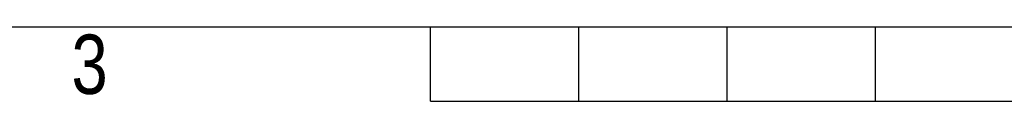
# Model space of a CAD drawing. Header units: millimetres. Extents: x 0 to 420, y 0 to 297.
# Tile 5 of 64: x 130 to 198, y 0 to 5. Entities that reach past the tile are written whole.
import ezdxf

# ---------------------------------------------------------------- set-up
doc = ezdxf.new("R2010")
doc.units = ezdxf.units.MM
doc.layers.add('CARTIGLIO', color=140, linetype='Continuous')
doc.styles.add('SLDTEXTSTYLE2', font='TXT', dxfattribs={"width": 0.821468})

msp = doc.modelspace()

# ---------------------------------------------------------------- linework, layer by layer
at = {"layer": 'CARTIGLIO', "linetype": 'Continuous'}
for p, q in [((5.18012, 5.171), (414.8274, 5.171)), ((158.2616, -0.00321), (158.2616, 5.171)), ((168.61003, -0.00321), (168.61003, 5.171)), ((178.95846, -0.00321), (178.95846, 5.171)), ((189.30689, -0.00321), (189.30689, 5.171)), ((158.2616, -0.00321), (261.74592, -0.00321))]:
    msp.add_line(p, q, dxfattribs=at)

# ---------------------------------------------------------------- texts
at = {"layer": 'CARTIGLIO', "insert": (134.49186, 4.63707), "char_height": 4.13937, "attachment_point": 2, "style": 'SLDTEXTSTYLE2'}
msp.add_mtext('3', dxfattribs=at)

doc.saveas('drawing.dxf')
